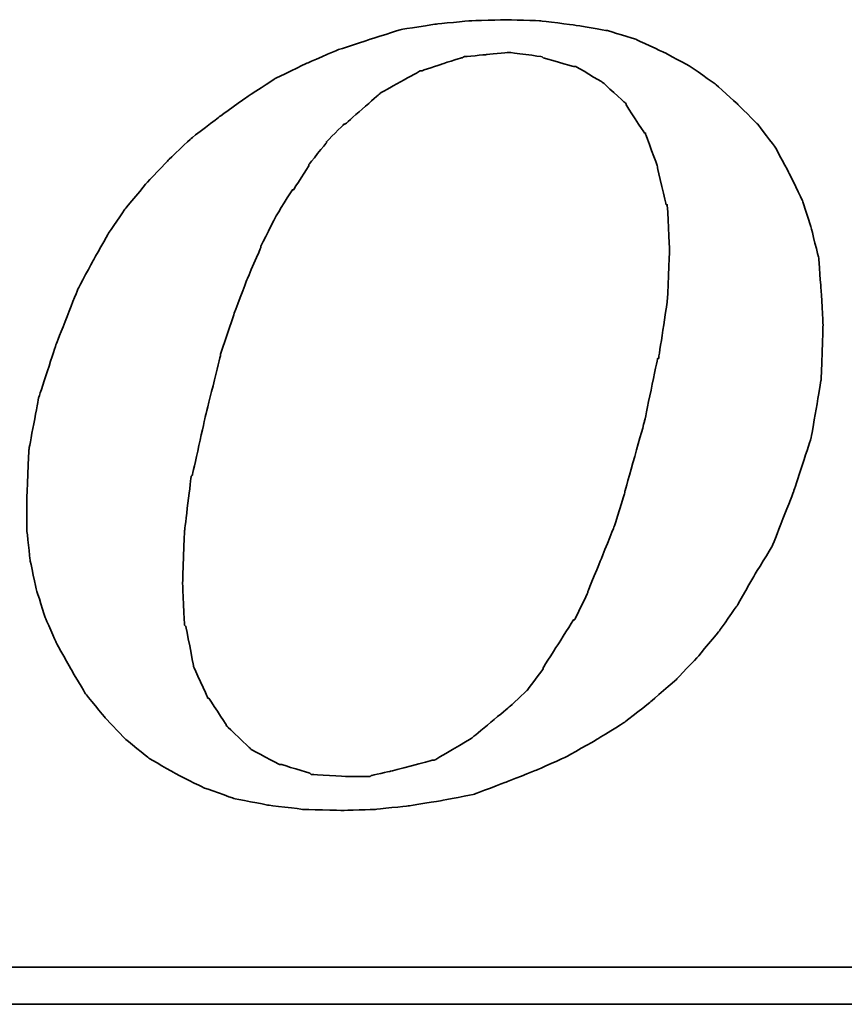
# Model space of a CAD drawing. Header units: inches. Extents: x 1 to 4086, y -402 to 368.
# Tile 42 of 47: x 425.18 to 430.42, y 234.57 to 240.82. Entities that reach past the tile are written whole.
import ezdxf

# ---------------------------------------------------------------- set-up
doc = ezdxf.new("R2010")
doc.units = ezdxf.units.IN
doc.header["$LTSCALE"] = 4
doc.layers.add('DIM', color=4, linetype='Continuous')
doc.layers.add('layer 1', color=7, linetype='Continuous')

# ---------------------------------------------------------------- blocks, each defined once
blk = doc.blocks.new('TBI MOTION logo(完整正式版)')
at = {"layer": 'layer 1', "color": 22, "lineweight": 35}
for points, knots in [([(35.79625, -6.98375), (35.79625, -6.98375), (36.23125, -7.43875), (36.23125, -7.43875), (36.23125, -7.43875), (36.23125, -7.43875), (36.75625, -7.87125), (36.75625, -7.87125), (36.75625, -7.87125), (36.75625, -7.87125), (37.33125, -8.20375), (37.33125, -8.20375), (37.33125, -8.20375), (37.33125, -8.20375), (37.95625, -8.51875), (37.95625, -8.51875), (37.95625, -8.51875), (37.95625, -8.51875), (38.62625, -8.75875), (38.62625, -8.75875), (38.62625, -8.75875), (38.62625, -8.75875), (39.37125, -8.90375), (39.37125, -8.90375), (39.37125, -8.90375), (39.37125, -8.90375), (40.14125, -8.99875), (40.14125, -8.99875), (40.14125, -8.99875), (40.14125, -8.99875), (41.02625, -9.02375), (41.02625, -9.02375), (41.02625, -9.02375), (41.02625, -9.02375), (41.74625, -8.99875), (41.74625, -8.99875), (41.74625, -8.99875), (41.74625, -8.99875), (42.46625, -8.92375), (42.46625, -8.92375), (42.46625, -8.92375), (42.46625, -8.92375), (43.21125, -8.80625), (43.21125, -8.80625), (43.21125, -8.80625), (43.21125, -8.80625), (43.93125, -8.66375), (43.93125, -8.66375), (43.93125, -8.66375), (43.93125, -8.66375), (44.62625, -8.39875), (44.62625, -8.39875), (44.62625, -8.39875), (44.62625, -8.39875), (45.29625, -8.13375), (45.29625, -8.13375), (45.29625, -8.13375), (45.29625, -8.13375), (45.94625, -7.84375), (45.94625, -7.84375), (45.94625, -7.84375), (45.94625, -7.84375), (46.61625, -7.46375), (46.61625, -7.46375), (46.61625, -7.46375), (46.61625, -7.46375), (47.24125, -7.07875), (47.24125, -7.07875), (47.24125, -7.07875), (47.24125, -7.07875), (47.81625, -6.62375), (47.81625, -6.62375), (47.81625, -6.62375), (47.81625, -6.62375), (48.36875, -6.14375), (48.36875, -6.14375), (48.36875, -6.14375), (48.36875, -6.14375), (48.84625, -5.64125), (48.84625, -5.64125), (48.84625, -5.64125), (48.84625, -5.64125), (49.32625, -5.06375), (49.32625, -5.06375), (49.32625, -5.06375), (49.32625, -5.06375), (49.71125, -4.51374), (49.71125, -4.51374), (49.71125, -4.51374), (49.71125, -4.51374), (50.09625, -3.83874), (50.09625, -3.83874), (50.09625, -3.83874), (50.09625, -3.83874), (50.48125, -3.21374), (50.48125, -3.21374), (50.48125, -3.21374), (50.48125, -3.21374), (50.96125, -1.99125), (50.96125, -1.99125), (50.96125, -1.99125), (50.96125, -1.99125), (51.34375, -0.81875), (51.34375, -0.81875), (51.34375, -0.81875), (51.34375, -0.81875), (51.56125, 0.45624), (51.56125, 0.45624), (51.56125, 0.45624), (51.56125, 0.45624), (51.60625, 1.67624), (51.60625, 1.67624), (51.60625, 1.67624), (51.60625, 1.67624), (51.56125, 2.44625), (51.56125, 2.44625), (51.56125, 2.44625), (51.56125, 2.44625), (51.51125, 3.14125), (51.51125, 3.14125), (51.51125, 3.14125), (51.51125, 3.14125), (51.34375, 3.81125), (51.34375, 3.81125), (51.34375, 3.81125), (51.34375, 3.81125), (51.15125, 4.41125), (51.15125, 4.41125), (51.15125, 4.41125), (51.15125, 4.41125), (50.86125, 5.01125), (50.86125, 5.01125), (50.86125, 5.01125), (50.86125, 5.01125), (50.55125, 5.58875), (50.55125, 5.58875), (50.55125, 5.58875), (50.55125, 5.58875), (50.16625, 6.09125), (50.16625, 6.09125), (50.16625, 6.09125), (50.16625, 6.09125), (49.71125, 6.54875), (49.71125, 6.54875), (49.71125, 6.54875), (49.71125, 6.54875), (49.23125, 6.98125), (49.23125, 6.98125), (49.23125, 6.98125), (49.23125, 6.98125), (48.67875, 7.36625), (48.67875, 7.36625), (48.67875, 7.36625), (48.67875, 7.36625), (48.10375, 7.67625), (48.10375, 7.67625), (48.10375, 7.67625), (48.10375, 7.67625), (47.48125, 7.96375), (47.48125, 7.96375), (47.48125, 7.96375), (47.48125, 7.96375), (46.85625, 8.15625), (46.85625, 8.15625), (46.85625, 8.15625), (46.85625, 8.15625), (46.13625, 8.27624), (46.13625, 8.27624), (46.13625, 8.27624), (46.13625, 8.27624), (45.39125, 8.37125), (45.39125, 8.37125), (45.39125, 8.37125), (45.39125, 8.37125), (44.62625, 8.39624), (44.62625, 8.39624), (44.62625, 8.39624), (44.62625, 8.39624), (43.83625, 8.37125), (43.83625, 8.37125), (43.83625, 8.37125), (43.83625, 8.37125), (43.09125, 8.30125), (43.09125, 8.30125), (43.09125, 8.30125), (43.09125, 8.30125), (42.32125, 8.18125), (42.32125, 8.18125), (42.32125, 8.18125), (42.32125, 8.18125), (41.62875, 7.96375), (41.62875, 7.96375), (41.62875, 7.96375), (41.62875, 7.96375), (40.90625, 7.72625), (40.90625, 7.72625), (40.90625, 7.72625), (40.90625, 7.72625), (40.23624, 7.43625), (40.23624, 7.43625), (40.23624, 7.43625), (40.23624, 7.43625), (39.54124, 7.10125), (39.54124, 7.10125), (39.54124, 7.10125), (39.54124, 7.10125), (38.91625, 6.69125), (38.91625, 6.69125), (38.91625, 6.69125), (38.91625, 6.69125), (38.31625, 6.26125), (38.31625, 6.26125), (38.31625, 6.26125), (38.31625, 6.26125), (37.69125, 5.78125), (37.69125, 5.78125), (37.69125, 5.78125), (37.69125, 5.78125), (37.18625, 5.30125), (37.18625, 5.30125), (37.18625, 5.30125), (37.18625, 5.30125), (36.70625, 4.79624), (36.70625, 4.79624), (36.70625, 4.79624), (36.70625, 4.79624), (36.23125, 4.22125), (36.23125, 4.22125), (36.23125, 4.22125), (36.23125, 4.22125), (35.87124, 3.69375), (35.87124, 3.69375), (35.87124, 3.69375), (35.87124, 3.69375), (35.53125, 3.09125), (35.53125, 3.09125), (35.53125, 3.09125), (35.53125, 3.09125), (35.19875, 2.47125), (35.19875, 2.47125), (35.19875, 2.47125), (35.19875, 2.47125), (34.71625, 1.24625), (34.71625, 1.24625), (34.71625, 1.24625), (34.71625, 1.24625), (34.33125, 0.06874), (34.33125, 0.06874), (34.33125, 0.06874), (34.33125, 0.06874), (34.11625, -1.07875), (34.11625, -1.07875), (34.11625, -1.07875), (34.11625, -1.07875), (34.07125, -2.15875), (34.07125, -2.15875), (34.07125, -2.15875), (34.07125, -2.15875), (34.07125, -2.85375), (34.07125, -2.85375), (34.07125, -2.85375), (34.07125, -2.85375), (34.14125, -3.50375), (34.14125, -3.50375), (34.14125, -3.50375), (34.14125, -3.50375), (34.28625, -4.17375), (34.28625, -4.17375), (34.28625, -4.17375), (34.28625, -4.17375), (34.47625, -4.77624), (34.47625, -4.77624), (34.47625, -4.77624), (34.47625, -4.77624), (34.71625, -5.32625), (34.71625, -5.32625), (34.71625, -5.32625), (34.71625, -5.32625), (35.05375, -5.92875), (35.05375, -5.92875), (35.05375, -5.92875), (35.05375, -5.92875), (35.36375, -6.45375), (35.36375, -6.45375), (35.36375, -6.45375), (35.36375, -6.45375), (35.79625, -6.98375), (35.79625, -6.98375)], [0, 0, 0, 0, 0.01388889, 0.01388889, 0.01388889, 0.0138889, 0.02777778, 0.02777778, 0.02777778, 0.02777779, 0.04166667, 0.04166667, 0.04166667, 0.04166668, 0.05555556, 0.05555556, 0.05555556, 0.05555557, 0.06944444, 0.06944444, 0.06944444, 0.06944445, 0.08333333, 0.08333333, 0.08333333, 0.08333334, 0.09722222, 0.09722222, 0.09722222, 0.09722223, 0.11111111, 0.11111111, 0.11111111, 0.11111112, 0.125, 0.125, 0.125, 0.12500001, 0.13888889, 0.13888889, 0.13888889, 0.1388889, 0.15277778, 0.15277778, 0.15277778, 0.15277779, 0.16666667, 0.16666667, 0.16666667, 0.16666668, 0.18055556, 0.18055556, 0.18055556, 0.18055557, 0.19444444, 0.19444444, 0.19444444, 0.19444445, 0.20833333, 0.20833333, 0.20833333, 0.20833334, 0.22222222, 0.22222222, 0.22222222, 0.22222223, 0.23611111, 0.23611111, 0.23611111, 0.23611112, 0.25, 0.25, 0.25, 0.25000001, 0.26388889, 0.26388889, 0.26388889, 0.2638889, 0.27777778, 0.27777778, 0.27777778, 0.27777779, 0.29166667, 0.29166667, 0.29166667, 0.29166668, 0.30555556, 0.30555556, 0.30555556, 0.30555557, 0.31944444, 0.31944444, 0.31944444, 0.31944445, 0.33333333, 0.33333333, 0.33333333, 0.33333334, 0.34722222, 0.34722222, 0.34722222, 0.34722223, 0.36111111, 0.36111111, 0.36111111, 0.36111112, 0.375, 0.375, 0.375, 0.37500001, 0.38888889, 0.38888889, 0.38888889, 0.3888889, 0.40277778, 0.40277778, 0.40277778, 0.40277779, 0.41666667, 0.41666667, 0.41666667, 0.41666668, 0.43055556, 0.43055556, 0.43055556, 0.43055557, 0.44444444, 0.44444444, 0.44444444, 0.44444445, 0.45833333, 0.45833333, 0.45833333, 0.45833334, 0.47222222, 0.47222222, 0.47222222, 0.47222223, 0.48611111, 0.48611111, 0.48611111, 0.48611112, 0.5, 0.5, 0.5, 0.50000001, 0.51388889, 0.51388889, 0.51388889, 0.5138889, 0.52777778, 0.52777778, 0.52777778, 0.52777779, 0.54166667, 0.54166667, 0.54166667, 0.54166668, 0.55555556, 0.55555556, 0.55555556, 0.55555557, 0.56944444, 0.56944444, 0.56944444, 0.56944445, 0.58333333, 0.58333333, 0.58333333, 0.58333334, 0.59722222, 0.59722222, 0.59722222, 0.59722223, 0.61111111, 0.61111111, 0.61111111, 0.61111112, 0.625, 0.625, 0.625, 0.62500001, 0.63888889, 0.63888889, 0.63888889, 0.6388889, 0.65277778, 0.65277778, 0.65277778, 0.65277779, 0.66666667, 0.66666667, 0.66666667, 0.66666668, 0.68055556, 0.68055556, 0.68055556, 0.68055557, 0.69444444, 0.69444444, 0.69444444, 0.69444445, 0.70833333, 0.70833333, 0.70833333, 0.70833334, 0.72222222, 0.72222222, 0.72222222, 0.72222223, 0.73611111, 0.73611111, 0.73611111, 0.73611112, 0.75, 0.75, 0.75, 0.75000001, 0.76388889, 0.76388889, 0.76388889, 0.7638889, 0.77777778, 0.77777778, 0.77777778, 0.77777779, 0.79166667, 0.79166667, 0.79166667, 0.79166668, 0.80555556, 0.80555556, 0.80555556, 0.80555557, 0.81944444, 0.81944444, 0.81944444, 0.81944445, 0.83333333, 0.83333333, 0.83333333, 0.83333334, 0.84722222, 0.84722222, 0.84722222, 0.84722223, 0.86111111, 0.86111111, 0.86111111, 0.86111112, 0.875, 0.875, 0.875, 0.87500001, 0.88888889, 0.88888889, 0.88888889, 0.8888889, 0.90277778, 0.90277778, 0.90277778, 0.90277779, 0.91666667, 0.91666667, 0.91666667, 0.91666668, 0.93055556, 0.93055556, 0.93055556, 0.93055557, 0.94444444, 0.94444444, 0.94444444, 0.94444445, 0.95833333, 0.95833333, 0.95833333, 0.95833334, 0.97222222, 0.97222222, 0.97222222, 0.97222223, 0.98611111, 0.98611111, 0.98611111, 0.98611112, 1, 1, 1, 1]), ([(38.33875, 1.03124), (38.33875, 1.03124), (38.62625, 1.89625), (38.62625, 1.89625), (38.62625, 1.89625), (38.62625, 1.89625), (38.91625, 2.66375), (38.91625, 2.66375), (38.91625, 2.66375), (38.91625, 2.66375), (39.22625, 3.38125), (39.22625, 3.38125), (39.22625, 3.38125), (39.22625, 3.38125), (39.22625, 3.40624), (39.22625, 3.40624), (39.22625, 3.40624), (39.22625, 3.40624), (39.56124, 4.07624), (39.56124, 4.07624), (39.56124, 4.07624), (39.56124, 4.07624), (39.92125, 4.65125), (39.92125, 4.65125), (39.92125, 4.65125), (39.92125, 4.65125), (39.94625, 4.65125), (39.94625, 4.65125), (39.94625, 4.65125), (39.94625, 4.65125), (40.28125, 5.17875), (40.28125, 5.17875), (40.28125, 5.17875), (40.28125, 5.17875), (40.28125, 5.20375), (40.28125, 5.20375), (40.28125, 5.20375), (40.28125, 5.20375), (40.66875, 5.68625), (40.66875, 5.68625), (40.66875, 5.68625), (40.66875, 5.68625), (40.66875, 5.70625), (40.66875, 5.70625), (40.66875, 5.70625), (40.66875, 5.70625), (41.05124, 6.09125), (41.05124, 6.09125), (41.05124, 6.09125), (41.05124, 6.09125), (41.07625, 6.09125), (41.07625, 6.09125), (41.07625, 6.09125), (41.07625, 6.09125), (41.84125, 6.76625), (41.84125, 6.76625), (41.84125, 6.76625), (41.84125, 6.76625), (41.86625, 6.78625), (41.86625, 6.78625), (41.86625, 6.78625), (41.86625, 6.78625), (42.73125, 7.26624), (42.73125, 7.26624), (42.73125, 7.26624), (42.73125, 7.26624), (42.75625, 7.26624), (42.75625, 7.26624), (42.75625, 7.26624), (42.75625, 7.26624), (43.18625, 7.41125), (43.18625, 7.41125), (43.18625, 7.41125), (43.18625, 7.41125), (43.64125, 7.55625), (43.64125, 7.55625), (43.64125, 7.55625), (43.64125, 7.55625), (43.66625, 7.55625), (43.66625, 7.55625), (43.66625, 7.55625), (43.66625, 7.55625), (43.69125, 7.58124), (43.69125, 7.58124), (43.69125, 7.58124), (43.69125, 7.58124), (44.19125, 7.62625), (44.19125, 7.62625), (44.19125, 7.62625), (44.19125, 7.62625), (44.67125, 7.67625), (44.67125, 7.67625), (44.67125, 7.67625), (44.67125, 7.67625), (44.69625, 7.67625), (44.69625, 7.67625), (44.69625, 7.67625), (44.69625, 7.67625), (45.41875, 7.58124), (45.41875, 7.58124), (45.41875, 7.58124), (45.41875, 7.58124), (45.44125, 7.55625), (45.44125, 7.55625), (45.44125, 7.55625), (45.44125, 7.55625), (46.11125, 7.36625), (46.11125, 7.36625), (46.11125, 7.36625), (46.11125, 7.36625), (46.13625, 7.36625), (46.13625, 7.36625), (46.13625, 7.36625), (46.13625, 7.36625), (46.15875, 7.36625), (46.15875, 7.36625), (46.15875, 7.36625), (46.15875, 7.36625), (46.73625, 7.02624), (46.73625, 7.02624), (46.73625, 7.02624), (46.73625, 7.02624), (46.76125, 7.00624), (46.76125, 7.00624), (46.76125, 7.00624), (46.76125, 7.00624), (47.24125, 6.57124), (47.24125, 6.57124), (47.24125, 6.57124), (47.24125, 6.57124), (47.26625, 6.54875), (47.26625, 6.54875), (47.26625, 6.54875), (47.26625, 6.54875), (47.26625, 6.52375), (47.26625, 6.52375), (47.26625, 6.52375), (47.26625, 6.52375), (47.67375, 5.89875), (47.67375, 5.89875), (47.67375, 5.89875), (47.67375, 5.89875), (47.69625, 5.89875), (47.69625, 5.89875), (47.69625, 5.89875), (47.69625, 5.89875), (47.69625, 5.87625), (47.69625, 5.87625), (47.69625, 5.87625), (47.69625, 5.87625), (47.96125, 5.15625), (47.96125, 5.15625), (47.96125, 5.15625), (47.96125, 5.15625), (47.96125, 5.13125), (47.96125, 5.13125), (47.96125, 5.13125), (47.96125, 5.13125), (48.15125, 4.31875), (48.15125, 4.31875), (48.15125, 4.31875), (48.15125, 4.31875), (48.17625, 4.31875), (48.17625, 4.31875), (48.17625, 4.31875), (48.17625, 4.31875), (48.17625, 4.29125), (48.17625, 4.29125), (48.17625, 4.29125), (48.17625, 4.29125), (48.22625, 3.33125), (48.22625, 3.33125), (48.22625, 3.33125), (48.22625, 3.33125), (48.22625, 3.30875), (48.22625, 3.30875), (48.22625, 3.30875), (48.22625, 3.30875), (48.17625, 2.20624), (48.17625, 2.20624), (48.17625, 2.20624), (48.17625, 2.20624), (48.17625, 2.18124), (48.17625, 2.18124), (48.17625, 2.18124), (48.17625, 2.18124), (47.98375, 0.93624), (47.98375, 0.93624), (47.98375, 0.93624), (47.98375, 0.93624), (47.96125, 0.93624), (47.96125, 0.93624), (47.96125, 0.93624), (47.96125, 0.93624), (47.67375, -0.45874), (47.67375, -0.45874), (47.67375, -0.45874), (47.67375, -0.45874), (47.24125, -1.99125), (47.24125, -1.99125), (47.24125, -1.99125), (47.24125, -1.99125), (47.24125, -2.01874), (47.24125, -2.01874), (47.24125, -2.01874), (47.24125, -2.01874), (47.00125, -2.78375), (47.00125, -2.78375), (47.00125, -2.78375), (47.00125, -2.78375), (46.71125, -3.50375), (46.71125, -3.50375), (46.71125, -3.50375), (46.71125, -3.50375), (46.42625, -4.19875), (46.42625, -4.19875), (46.42625, -4.19875), (46.42625, -4.19875), (46.42625, -4.22375), (46.42625, -4.22375), (46.42625, -4.22375), (46.42625, -4.22375), (46.13625, -4.82374), (46.13625, -4.82374), (46.13625, -4.82374), (46.13625, -4.82374), (46.11125, -4.82374), (46.11125, -4.82374), (46.11125, -4.82374), (46.11125, -4.82374), (45.77625, -5.35125), (45.77625, -5.35125), (45.77625, -5.35125), (45.77625, -5.35125), (45.44125, -5.87875), (45.44125, -5.87875), (45.44125, -5.87875), (45.44125, -5.87875), (45.44125, -5.90375), (45.44125, -5.90375), (45.44125, -5.90375), (45.44125, -5.90375), (45.10625, -6.35875), (45.10625, -6.35875), (45.10625, -6.35875), (45.10625, -6.35875), (45.08125, -6.38375), (45.08125, -6.38375), (45.08125, -6.38375), (45.08125, -6.38375), (44.69625, -6.74375), (44.69625, -6.74375), (44.69625, -6.74375), (44.69625, -6.74375), (43.88375, -7.41625), (43.88375, -7.41625), (43.88375, -7.41625), (43.88375, -7.41625), (43.85625, -7.43875), (43.85625, -7.43875), (43.85625, -7.43875), (43.85625, -7.43875), (43.04125, -7.91875), (43.04125, -7.91875), (43.04125, -7.91875), (43.04125, -7.91875), (43.01625, -7.91875), (43.01625, -7.91875), (43.01625, -7.91875), (43.01625, -7.91875), (42.99625, -7.91875), (42.99625, -7.91875), (42.99625, -7.91875), (42.99625, -7.91875), (42.08125, -8.15875), (42.08125, -8.15875), (42.08125, -8.15875), (42.08125, -8.15875), (41.65125, -8.25625), (41.65125, -8.25625), (41.65125, -8.25625), (41.65125, -8.25625), (41.62875, -8.27875), (41.62875, -8.27875), (41.62875, -8.27875), (41.62875, -8.27875), (41.60125, -8.27875), (41.60125, -8.27875), (41.60125, -8.27875), (41.60125, -8.27875), (41.12125, -8.27875), (41.12125, -8.27875), (41.12125, -8.27875), (41.12125, -8.27875), (40.35624, -8.23125), (40.35624, -8.23125), (40.35624, -8.23125), (40.35624, -8.23125), (40.33125, -8.23125), (40.33125, -8.23125), (40.33125, -8.23125), (40.33125, -8.23125), (40.30625, -8.20375), (40.30625, -8.20375), (40.30625, -8.20375), (40.30625, -8.20375), (39.68375, -8.01375), (39.68375, -8.01375), (39.68375, -8.01375), (39.68375, -8.01375), (39.66124, -8.01375), (39.66124, -8.01375), (39.66124, -8.01375), (39.66124, -8.01375), (39.63625, -8.01375), (39.63625, -8.01375), (39.63625, -8.01375), (39.63625, -8.01375), (39.01125, -7.67875), (39.01125, -7.67875), (39.01125, -7.67875), (39.01125, -7.67875), (38.98875, -7.65375), (38.98875, -7.65375), (38.98875, -7.65375), (38.98875, -7.65375), (38.48625, -7.17375), (38.48625, -7.17375), (38.48625, -7.17375), (38.48625, -7.17375), (38.45875, -7.14875), (38.45875, -7.14875), (38.45875, -7.14875), (38.45875, -7.14875), (38.45875, -7.12875), (38.45875, -7.12875), (38.45875, -7.12875), (38.45875, -7.12875), (38.07625, -6.54875), (38.07625, -6.54875), (38.07625, -6.54875), (38.07625, -6.54875), (38.05125, -6.54875), (38.05125, -6.54875), (38.05125, -6.54875), (38.05125, -6.54875), (38.05125, -6.52875), (38.05125, -6.52875), (38.05125, -6.52875), (38.05125, -6.52875), (37.74125, -5.85375), (37.74125, -5.85375), (37.74125, -5.85375), (37.74125, -5.85375), (37.74125, -5.82875), (37.74125, -5.82875), (37.74125, -5.82875), (37.74125, -5.82875), (37.57375, -4.96875), (37.57375, -4.96875), (37.57375, -4.96875), (37.57375, -4.96875), (37.54625, -4.94375), (37.54625, -4.94375), (37.54625, -4.94375), (37.54625, -4.94375), (37.50125, -4.03375), (37.50125, -4.03375), (37.50125, -4.03375), (37.50125, -4.03375), (37.50125, -4.00875), (37.50125, -4.00875), (37.50125, -4.00875), (37.50125, -4.00875), (37.54625, -2.85375), (37.54625, -2.85375), (37.54625, -2.85375), (37.54625, -2.85375), (37.69125, -1.65875), (37.69125, -1.65875), (37.69125, -1.65875), (37.69125, -1.65875), (37.71624, -1.63375), (37.71624, -1.63375), (37.71624, -1.63375), (37.71624, -1.63375), (38.00375, -0.33875), (38.00375, -0.33875), (38.00375, -0.33875), (38.00375, -0.33875), (38.33875, 1.00624), (38.33875, 1.00624), (38.33875, 1.00624), (38.33875, 1.00624), (38.33875, 1.03124), (38.33875, 1.03124)], [0, 0, 0, 0, 0.01010101, 0.01010101, 0.01010101, 0.01010102, 0.02020202, 0.02020202, 0.02020202, 0.02020203, 0.03030303, 0.03030303, 0.03030303, 0.03030304, 0.04040404, 0.04040404, 0.04040404, 0.04040405, 0.05050505, 0.05050505, 0.05050505, 0.05050506, 0.06060606, 0.06060606, 0.06060606, 0.06060607, 0.07070707, 0.07070707, 0.07070707, 0.07070708, 0.08080808, 0.08080808, 0.08080808, 0.08080809, 0.09090909, 0.09090909, 0.09090909, 0.0909091, 0.1010101, 0.1010101, 0.1010101, 0.10101011, 0.11111111, 0.11111111, 0.11111111, 0.11111112, 0.12121212, 0.12121212, 0.12121212, 0.12121213, 0.13131313, 0.13131313, 0.13131313, 0.13131314, 0.14141414, 0.14141414, 0.14141414, 0.14141415, 0.15151515, 0.15151515, 0.15151515, 0.15151516, 0.16161616, 0.16161616, 0.16161616, 0.16161617, 0.17171717, 0.17171717, 0.17171717, 0.17171718, 0.18181818, 0.18181818, 0.18181818, 0.18181819, 0.19191919, 0.19191919, 0.19191919, 0.1919192, 0.2020202, 0.2020202, 0.2020202, 0.20202021, 0.21212121, 0.21212121, 0.21212121, 0.21212122, 0.22222222, 0.22222222, 0.22222222, 0.22222223, 0.23232323, 0.23232323, 0.23232323, 0.23232324, 0.24242424, 0.24242424, 0.24242424, 0.24242425, 0.25252525, 0.25252525, 0.25252525, 0.25252526, 0.26262626, 0.26262626, 0.26262626, 0.26262627, 0.27272727, 0.27272727, 0.27272727, 0.27272728, 0.28282828, 0.28282828, 0.28282828, 0.28282829, 0.29292929, 0.29292929, 0.29292929, 0.2929293, 0.3030303, 0.3030303, 0.3030303, 0.30303031, 0.31313131, 0.31313131, 0.31313131, 0.31313132, 0.32323232, 0.32323232, 0.32323232, 0.32323233, 0.33333333, 0.33333333, 0.33333333, 0.33333334, 0.34343434, 0.34343434, 0.34343434, 0.34343435, 0.35353535, 0.35353535, 0.35353535, 0.35353536, 0.36363636, 0.36363636, 0.36363636, 0.36363637, 0.37373737, 0.37373737, 0.37373737, 0.37373738, 0.38383838, 0.38383838, 0.38383838, 0.38383839, 0.39393939, 0.39393939, 0.39393939, 0.3939394, 0.4040404, 0.4040404, 0.4040404, 0.40404041, 0.41414141, 0.41414141, 0.41414141, 0.41414142, 0.42424242, 0.42424242, 0.42424242, 0.42424243, 0.43434343, 0.43434343, 0.43434343, 0.43434344, 0.44444444, 0.44444444, 0.44444444, 0.44444445, 0.45454545, 0.45454545, 0.45454545, 0.45454546, 0.46464646, 0.46464646, 0.46464646, 0.46464647, 0.47474747, 0.47474747, 0.47474747, 0.47474748, 0.48484848, 0.48484848, 0.48484848, 0.48484849, 0.49494949, 0.49494949, 0.49494949, 0.4949495, 0.50505051, 0.50505051, 0.50505051, 0.50505052, 0.51515152, 0.51515152, 0.51515152, 0.51515153, 0.52525253, 0.52525253, 0.52525253, 0.52525254, 0.53535354, 0.53535354, 0.53535354, 0.53535355, 0.54545455, 0.54545455, 0.54545455, 0.54545456, 0.55555556, 0.55555556, 0.55555556, 0.55555557, 0.56565657, 0.56565657, 0.56565657, 0.56565658, 0.57575758, 0.57575758, 0.57575758, 0.57575759, 0.58585859, 0.58585859, 0.58585859, 0.5858586, 0.5959596, 0.5959596, 0.5959596, 0.59595961, 0.60606061, 0.60606061, 0.60606061, 0.60606062, 0.61616162, 0.61616162, 0.61616162, 0.61616163, 0.62626263, 0.62626263, 0.62626263, 0.62626264, 0.63636364, 0.63636364, 0.63636364, 0.63636365, 0.64646465, 0.64646465, 0.64646465, 0.64646466, 0.65656566, 0.65656566, 0.65656566, 0.65656567, 0.66666667, 0.66666667, 0.66666667, 0.66666668, 0.67676768, 0.67676768, 0.67676768, 0.67676769, 0.68686869, 0.68686869, 0.68686869, 0.6868687, 0.6969697, 0.6969697, 0.6969697, 0.69696971, 0.70707071, 0.70707071, 0.70707071, 0.70707072, 0.71717172, 0.71717172, 0.71717172, 0.71717173, 0.72727273, 0.72727273, 0.72727273, 0.72727274, 0.73737374, 0.73737374, 0.73737374, 0.73737375, 0.74747475, 0.74747475, 0.74747475, 0.74747476, 0.75757576, 0.75757576, 0.75757576, 0.75757577, 0.76767677, 0.76767677, 0.76767677, 0.76767678, 0.77777778, 0.77777778, 0.77777778, 0.77777779, 0.78787879, 0.78787879, 0.78787879, 0.7878788, 0.7979798, 0.7979798, 0.7979798, 0.79797981, 0.80808081, 0.80808081, 0.80808081, 0.80808082, 0.81818182, 0.81818182, 0.81818182, 0.81818183, 0.82828283, 0.82828283, 0.82828283, 0.82828284, 0.83838384, 0.83838384, 0.83838384, 0.83838385, 0.84848485, 0.84848485, 0.84848485, 0.84848486, 0.85858586, 0.85858586, 0.85858586, 0.85858587, 0.86868687, 0.86868687, 0.86868687, 0.86868688, 0.87878788, 0.87878788, 0.87878788, 0.87878789, 0.88888889, 0.88888889, 0.88888889, 0.8888889, 0.8989899, 0.8989899, 0.8989899, 0.89898991, 0.90909091, 0.90909091, 0.90909091, 0.90909092, 0.91919192, 0.91919192, 0.91919192, 0.91919193, 0.92929293, 0.92929293, 0.92929293, 0.92929294, 0.93939394, 0.93939394, 0.93939394, 0.93939395, 0.94949495, 0.94949495, 0.94949495, 0.94949496, 0.95959596, 0.95959596, 0.95959596, 0.95959597, 0.96969697, 0.96969697, 0.96969697, 0.96969698, 0.97979798, 0.97979798, 0.97979798, 0.97979799, 0.98989899, 0.98989899, 0.98989899, 0.989899, 1, 1, 1, 1]), ([(75.90875, -9.47875), (75.90875, -9.47875), (75.90875, -12.28625), (75.90875, -12.28625), (75.90875, -12.28625), (75.90875, -12.28625), (75.90875, -12.47875), (75.90875, -12.47875), (75.90875, -12.47875), (75.90875, -12.47875), (75.71625, -12.47875), (75.71625, -12.47875), (75.71625, -12.47875), (75.71625, -12.47875), (-88.32875, -12.47875), (-88.32875, -12.47875), (-88.32875, -12.47875), (-88.32875, -12.47875), (-88.32875, -13.29375), (-88.32875, -13.29375), (-88.32875, -13.29375), (-88.32875, -13.29375), (82.89125, -13.29375), (82.89125, -13.29375), (82.89125, -13.29375), (82.89125, -13.29375), (75.90875, -9.47875), (75.90875, -9.47875)], [0, 0, 0, 0, 0.14285714, 0.14285714, 0.14285714, 0.14285715, 0.28571429, 0.28571429, 0.28571429, 0.2857143, 0.42857143, 0.42857143, 0.42857143, 0.42857144, 0.57142857, 0.57142857, 0.57142857, 0.57142858, 0.71428571, 0.71428571, 0.71428571, 0.71428572, 0.85714286, 0.85714286, 0.85714286, 0.85714287, 1, 1, 1, 1])]:
    blk.add_open_spline(points, degree=3, knots=knots, dxfattribs=at)

msp = doc.modelspace()

# ---------------------------------------------------------------- block references
at = {"layer": 'DIM', "xscale": 0.2881494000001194, "yscale": 0.2881494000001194, "zscale": 0.2881494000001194}
msp.add_blockref('TBI MOTION logo(完整正式版)', (415.4105, 238.3957), dxfattribs=at)

doc.saveas('drawing.dxf')
